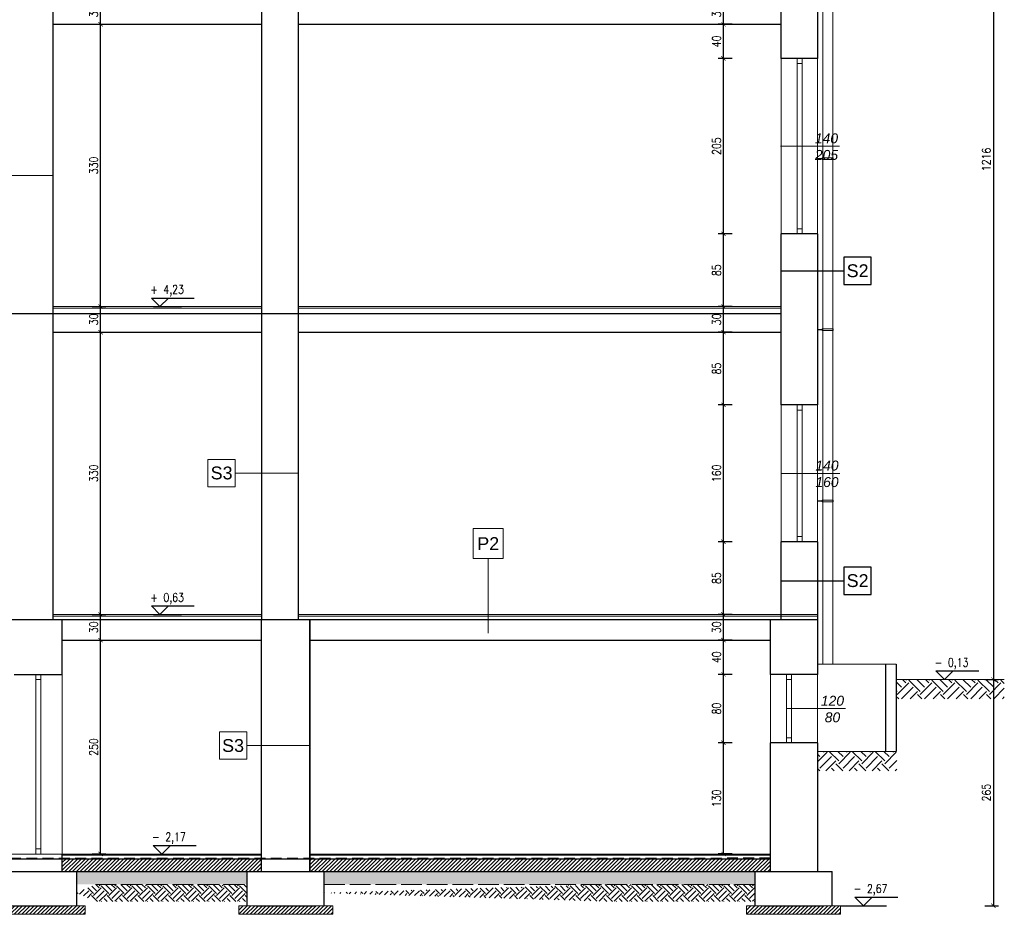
# Model space of a CAD drawing. Header units: millimetres. Extents: x 0 to 111311, y -48878 to -25280.
# Tile 4 of 161: x 66750 to 67901, y -44047 to -43001. Entities that reach past the tile are written whole.
import ezdxf
from ezdxf.enums import TextEntityAlignment as Align

# ---------------------------------------------------------------- set-up
doc = ezdxf.new("R2010")
doc.units = ezdxf.units.MM
for name, pattern in [('ACAD_ISO02W100', [15, 12, -3]), ('DASHED', [19.05, 12.7, -6.35]), ('DASHED2', [9.525, 6.35, -3.175])]:
    doc.linetypes.add(name, pattern=pattern)
doc.layers.get('Defpoints').update_dxf_attribs({"color": 30})
for name, color, linetype, lineweight in [('0.05', 74, 'Continuous', 5), ('J wymiary', 1, 'Continuous', 9), ('kreskowanie', 250, 'Continuous', 9), ('OPIS', 7, 'Continuous', 5), ('sciany', 252, 'Continuous', 30), ('stolarka_okna', 144, 'Continuous', 0)]:
    doc.layers.add(name, color=color, linetype=linetype, lineweight=lineweight)
doc.layers.add('e-cad_cienkie', color=1, linetype='Continuous')
doc.layers.add('e-cad_opisy', color=7, linetype='Continuous')
doc.layers.add('HATCH', color=7, linetype='Continuous', lineweight=5, true_color=0x6e6e6e)
doc.styles.add('e-cad_1', font='simplex.shx', dxfattribs={"width": 0.8})
doc.styles.get("Standard").update_dxf_attribs({"font": 'arial.ttf'})
doc.dimstyles.new('e-cad_1_50_[cm]', dxfattribs={"dimscale": 5, "dimtxt": 2, "dimasz": 1, "dimexe": 1.25, "dimexo": 0.625, "dimtad": 1, "dimdec": 0, "dimrnd": 0.1, "dimzin": 1, "dimtxsty": 'e-cad_1', "dimblk": 'ARCHTICK', "dimcen": 2.5, "dimclrd": 7, "dimclre": 7, "dimclrt": 7, "dimadec": 0, "dimazin": 0, "dimtfac": 1, "dimtmove": 1, "dimatfit": 3, "dimldrblk": 'OBLIQUE', "dimfxl": 2, "dimfxlon": 1, "dimarcsym": 0})

# ---------------------------------------------------------------- blocks, each defined once
blk = doc.blocks.new('e-cad_kota_3')
blk.add_line((-2, 2), (8, 2))
blk.add_lwpolyline([(-2, 2), (0, 0), (2, 2)])
at = {"style": 'e-cad_1', "width": 0.8}
blk.add_attdef('ZNAK', text='', height=2, dxfattribs=at).set_placement((-0.5, 3), align=Align.RIGHT)
blk.add_attdef('RZEDNA', (0.8, 3), '', height=2, dxfattribs=at)
blk = doc.blocks.new('_ArchTick')
at = {"color": 0, "linetype": 'ByBlock', "const_width": 0.15}
blk.add_lwpolyline([(-0.5, -0.5), (0.5, 0.5)], dxfattribs=at)
blk = doc.blocks.new('*D2037')
at = {"layer": 'Defpoints', "color": 0, "ltscale": 2}
for p in [(67572.9, -43846.6), (67617.9, -43846.6), (67617.9, -43976.6)]:
    blk.add_point(p, dxfattribs=at)
at = {"layer": 'e-cad_cienkie', "color": 7, "lineweight": -2, "ltscale": 2}
for p, q in [((67582.9, -43846.6), (67566.7, -43846.6)), ((67572.9, -43976.6), (67572.9, -43846.6)), ((67582.9, -43976.6), (67566.7, -43976.6))]:
    blk.add_line(p, q, dxfattribs=at)
at = {"layer": 'e-cad_cienkie', "color": 7, "lineweight": -2, "ltscale": 2, "xscale": 5, "yscale": 5, "zscale": 5}
for p, rotation in [((67572.9, -43846.6), 90), ((67572.9, -43976.6), 270)]:
    blk.add_blockref('_ArchTick', p, dxfattribs=dict(at, rotation=rotation))
at = {"layer": 'e-cad_cienkie', "color": 7, "ltscale": 2, "insert": (67564.8, -43911.6), "char_height": 10, "attachment_point": 5, "rotation": 90, "style": 'e-cad_1'}
blk.add_mtext('130', dxfattribs=at)
blk = doc.blocks.new('_Oblique')
at = {"layer": 'kreskowanie', "color": 0, "lineweight": -2}
blk.add_line((-0.5, -0.5), (0.5, 0.5), dxfattribs=at)
blk = doc.blocks.new('*D2038')
at = {"layer": 'Defpoints', "color": 0, "ltscale": 2}
for p in [(67572.9, -43766.6), (67624.2, -43766.6), (67617.9, -43846.6)]:
    blk.add_point(p, dxfattribs=at)
at = {"layer": 'e-cad_cienkie', "color": 7, "lineweight": -2, "ltscale": 2}
for p, q in [((67582.9, -43766.6), (67566.7, -43766.6)), ((67572.9, -43846.6), (67572.9, -43766.6)), ((67582.9, -43846.6), (67566.7, -43846.6))]:
    blk.add_line(p, q, dxfattribs=at)
at = {"layer": 'e-cad_cienkie', "color": 7, "lineweight": -2, "ltscale": 2, "xscale": 5, "yscale": 5, "zscale": 5}
for p, rotation in [((67572.9, -43766.6), 90), ((67572.9, -43846.6), 270)]:
    blk.add_blockref('_ArchTick', p, dxfattribs=dict(at, rotation=rotation))
at = {"layer": 'e-cad_cienkie', "color": 7, "ltscale": 2, "insert": (67564.8, -43806.6), "char_height": 10, "attachment_point": 5, "rotation": 90, "style": 'e-cad_1'}
blk.add_mtext('80', dxfattribs=at)
blk = doc.blocks.new('*D2039')
at = {"layer": 'Defpoints', "color": 0, "ltscale": 2}
for p in [(67572.9, -43726.6), (67603.6, -43726.6), (67624.2, -43766.6)]:
    blk.add_point(p, dxfattribs=at)
at = {"layer": 'e-cad_cienkie', "color": 7, "lineweight": -2, "ltscale": 2}
for p, q in [((67582.9, -43726.6), (67566.7, -43726.6)), ((67572.9, -43766.6), (67572.9, -43726.6)), ((67582.9, -43766.6), (67566.7, -43766.6))]:
    blk.add_line(p, q, dxfattribs=at)
at = {"layer": 'e-cad_cienkie', "color": 7, "lineweight": -2, "ltscale": 2, "xscale": 5, "yscale": 5, "zscale": 5}
for p, rotation in [((67572.9, -43726.6), 90), ((67572.9, -43766.6), 270)]:
    blk.add_blockref('_ArchTick', p, dxfattribs=dict(at, rotation=rotation))
at = {"layer": 'e-cad_cienkie', "color": 7, "ltscale": 2, "insert": (67564.8, -43746.6), "char_height": 10, "attachment_point": 5, "rotation": 90, "style": 'e-cad_1'}
blk.add_mtext('40', dxfattribs=at)
blk = doc.blocks.new('*D2040')
at = {"layer": 'Defpoints', "color": 0, "ltscale": 2}
for p in [(67572.9, -43696.6), (67601.1, -43696.6), (67603.6, -43726.6)]:
    blk.add_point(p, dxfattribs=at)
at = {"layer": 'e-cad_cienkie', "color": 7, "lineweight": -2, "ltscale": 2}
for p, q in [((67582.9, -43696.6), (67566.7, -43696.6)), ((67572.9, -43726.6), (67572.9, -43696.6)), ((67582.9, -43726.6), (67566.7, -43726.6))]:
    blk.add_line(p, q, dxfattribs=at)
at = {"layer": 'e-cad_cienkie', "color": 7, "lineweight": -2, "ltscale": 2, "xscale": 5, "yscale": 5, "zscale": 5}
for p, rotation in [((67572.9, -43696.6), 90), ((67572.9, -43726.6), 270)]:
    blk.add_blockref('_ArchTick', p, dxfattribs=dict(at, rotation=rotation))
at = {"layer": 'e-cad_cienkie', "color": 7, "ltscale": 2, "insert": (67564.8, -43711.6), "char_height": 10, "attachment_point": 5, "rotation": 90, "style": 'e-cad_1'}
blk.add_mtext('30', dxfattribs=at)
blk = doc.blocks.new('*D2041')
at = {"layer": 'Defpoints', "color": 0, "ltscale": 2}
for p in [(67572.9, -43611.6), (67658.9, -43611.6), (67601.1, -43696.6)]:
    blk.add_point(p, dxfattribs=at)
at = {"layer": 'e-cad_cienkie', "color": 7, "lineweight": -2, "ltscale": 2}
for p, q in [((67582.9, -43611.6), (67566.7, -43611.6)), ((67572.9, -43696.6), (67572.9, -43611.6)), ((67582.9, -43696.6), (67566.7, -43696.6))]:
    blk.add_line(p, q, dxfattribs=at)
at = {"layer": 'e-cad_cienkie', "color": 7, "lineweight": -2, "ltscale": 2, "xscale": 5, "yscale": 5, "zscale": 5}
for p, rotation in [((67572.9, -43611.6), 90), ((67572.9, -43696.6), 270)]:
    blk.add_blockref('_ArchTick', p, dxfattribs=dict(at, rotation=rotation))
at = {"layer": 'e-cad_cienkie', "color": 7, "ltscale": 2, "insert": (67564.8, -43654.1), "char_height": 10, "attachment_point": 5, "rotation": 90, "style": 'e-cad_1'}
blk.add_mtext('85', dxfattribs=at)
blk = doc.blocks.new('*D2042')
at = {"layer": 'Defpoints', "color": 0, "ltscale": 2}
for p in [(67572.9, -43451.6), (67639.9, -43451.6), (67658.9, -43611.6)]:
    blk.add_point(p, dxfattribs=at)
at = {"layer": 'e-cad_cienkie', "color": 7, "lineweight": -2, "ltscale": 2}
for p, q in [((67582.9, -43451.6), (67566.7, -43451.6)), ((67572.9, -43611.6), (67572.9, -43451.6)), ((67582.9, -43611.6), (67566.7, -43611.6))]:
    blk.add_line(p, q, dxfattribs=at)
at = {"layer": 'e-cad_cienkie', "color": 7, "lineweight": -2, "ltscale": 2, "xscale": 5, "yscale": 5, "zscale": 5}
for p, rotation in [((67572.9, -43451.6), 90), ((67572.9, -43611.6), 270)]:
    blk.add_blockref('_ArchTick', p, dxfattribs=dict(at, rotation=rotation))
at = {"layer": 'e-cad_cienkie', "color": 7, "ltscale": 2, "insert": (67564.8, -43531.6), "char_height": 10, "attachment_point": 5, "rotation": 90, "style": 'e-cad_1'}
blk.add_mtext('160', dxfattribs=at)
blk = doc.blocks.new('*D2043')
at = {"layer": 'Defpoints', "color": 0, "ltscale": 2}
for p in [(67572.9, -43366.6), (67610.3, -43366.6), (67639.9, -43451.6)]:
    blk.add_point(p, dxfattribs=at)
at = {"layer": 'e-cad_cienkie', "color": 7, "lineweight": -2, "ltscale": 2}
for p, q in [((67582.9, -43366.6), (67566.7, -43366.6)), ((67572.9, -43451.6), (67572.9, -43366.6)), ((67582.9, -43451.6), (67566.7, -43451.6))]:
    blk.add_line(p, q, dxfattribs=at)
at = {"layer": 'e-cad_cienkie', "color": 7, "lineweight": -2, "ltscale": 2, "xscale": 5, "yscale": 5, "zscale": 5}
for p, rotation in [((67572.9, -43366.6), 90), ((67572.9, -43451.6), 270)]:
    blk.add_blockref('_ArchTick', p, dxfattribs=dict(at, rotation=rotation))
at = {"layer": 'e-cad_cienkie', "color": 7, "ltscale": 2, "insert": (67564.8, -43409.1), "char_height": 10, "attachment_point": 5, "rotation": 90, "style": 'e-cad_1'}
blk.add_mtext('85', dxfattribs=at)
blk = doc.blocks.new('*D2044')
at = {"layer": 'Defpoints', "color": 0, "ltscale": 2}
for p in [(67572.9, -43336.6), (67609.8, -43336.6), (67610.3, -43366.6)]:
    blk.add_point(p, dxfattribs=at)
at = {"layer": 'e-cad_cienkie', "color": 7, "lineweight": -2, "ltscale": 2}
for p, q in [((67582.9, -43336.6), (67566.7, -43336.6)), ((67572.9, -43366.6), (67572.9, -43336.6)), ((67582.9, -43366.6), (67566.7, -43366.6))]:
    blk.add_line(p, q, dxfattribs=at)
at = {"layer": 'e-cad_cienkie', "color": 7, "lineweight": -2, "ltscale": 2, "xscale": 5, "yscale": 5, "zscale": 5}
for p, rotation in [((67572.9, -43336.6), 90), ((67572.9, -43366.6), 270)]:
    blk.add_blockref('_ArchTick', p, dxfattribs=dict(at, rotation=rotation))
at = {"layer": 'e-cad_cienkie', "color": 7, "ltscale": 2, "insert": (67564.8, -43351.6), "char_height": 10, "attachment_point": 5, "rotation": 90, "style": 'e-cad_1'}
blk.add_mtext('30', dxfattribs=at)
blk = doc.blocks.new('*D2045')
at = {"layer": 'Defpoints', "color": 0, "ltscale": 2}
for p in [(67572.9, -43251.6), (67647.3, -43251.6), (67609.8, -43336.6)]:
    blk.add_point(p, dxfattribs=at)
at = {"layer": 'e-cad_cienkie', "color": 7, "lineweight": -2, "ltscale": 2}
for p, q in [((67582.9, -43251.6), (67566.7, -43251.6)), ((67572.9, -43336.6), (67572.9, -43251.6)), ((67582.9, -43336.6), (67566.7, -43336.6))]:
    blk.add_line(p, q, dxfattribs=at)
at = {"layer": 'e-cad_cienkie', "color": 7, "lineweight": -2, "ltscale": 2, "xscale": 5, "yscale": 5, "zscale": 5}
for p, rotation in [((67572.9, -43251.6), 90), ((67572.9, -43336.6), 270)]:
    blk.add_blockref('_ArchTick', p, dxfattribs=dict(at, rotation=rotation))
at = {"layer": 'e-cad_cienkie', "color": 7, "ltscale": 2, "insert": (67564.8, -43294.1), "char_height": 10, "attachment_point": 5, "rotation": 90, "style": 'e-cad_1'}
blk.add_mtext('85', dxfattribs=at)
blk = doc.blocks.new('*D2046')
at = {"layer": 'Defpoints', "color": 0, "ltscale": 2}
for p in [(67572.9, -43046.6), (67649.2, -43046.6), (67647.3, -43251.6)]:
    blk.add_point(p, dxfattribs=at)
at = {"layer": 'e-cad_cienkie', "color": 7, "lineweight": -2, "ltscale": 2}
for p, q in [((67582.9, -43046.6), (67566.7, -43046.6)), ((67572.9, -43251.6), (67572.9, -43046.6)), ((67582.9, -43251.6), (67566.7, -43251.6))]:
    blk.add_line(p, q, dxfattribs=at)
at = {"layer": 'e-cad_cienkie', "color": 7, "lineweight": -2, "ltscale": 2, "xscale": 5, "yscale": 5, "zscale": 5}
for p, rotation in [((67572.9, -43046.6), 90), ((67572.9, -43251.6), 270)]:
    blk.add_blockref('_ArchTick', p, dxfattribs=dict(at, rotation=rotation))
at = {"layer": 'e-cad_cienkie', "color": 7, "ltscale": 2, "insert": (67564.8, -43149.1), "char_height": 10, "attachment_point": 5, "rotation": 90, "style": 'e-cad_1'}
blk.add_mtext('205', dxfattribs=at)
blk = doc.blocks.new('*D2047')
at = {"layer": 'Defpoints', "color": 0, "ltscale": 2}
for p in [(67572.9, -43006.6), (67625.4, -43006.6), (67649.2, -43046.6)]:
    blk.add_point(p, dxfattribs=at)
at = {"layer": 'e-cad_cienkie', "color": 7, "lineweight": -2, "ltscale": 2}
for p, q in [((67582.9, -43006.6), (67566.7, -43006.6)), ((67572.9, -43046.6), (67572.9, -43006.6)), ((67582.9, -43046.6), (67566.7, -43046.6))]:
    blk.add_line(p, q, dxfattribs=at)
at = {"layer": 'e-cad_cienkie', "color": 7, "lineweight": -2, "ltscale": 2, "xscale": 5, "yscale": 5, "zscale": 5}
for p, rotation in [((67572.9, -43006.6), 90), ((67572.9, -43046.6), 270)]:
    blk.add_blockref('_ArchTick', p, dxfattribs=dict(at, rotation=rotation))
at = {"layer": 'e-cad_cienkie', "color": 7, "ltscale": 2, "insert": (67564.8, -43026.6), "char_height": 10, "attachment_point": 5, "rotation": 90, "style": 'e-cad_1'}
blk.add_mtext('40', dxfattribs=at)
blk = doc.blocks.new('*D2048')
at = {"layer": 'Defpoints', "color": 0, "ltscale": 2}
for p in [(67572.9, -42976.6), (67625.1, -42976.6), (67625.4, -43006.6)]:
    blk.add_point(p, dxfattribs=at)
at = {"layer": 'e-cad_cienkie', "color": 7, "lineweight": -2, "ltscale": 2}
for p, q in [((67582.9, -42976.6), (67566.7, -42976.6)), ((67572.9, -43006.6), (67572.9, -42976.6)), ((67582.9, -43006.6), (67566.7, -43006.6))]:
    blk.add_line(p, q, dxfattribs=at)
at = {"layer": 'e-cad_cienkie', "color": 7, "lineweight": -2, "ltscale": 2, "xscale": 5, "yscale": 5, "zscale": 5}
for p, rotation in [((67572.9, -42976.6), 90), ((67572.9, -43006.6), 270)]:
    blk.add_blockref('_ArchTick', p, dxfattribs=dict(at, rotation=rotation))
at = {"layer": 'e-cad_cienkie', "color": 7, "ltscale": 2, "insert": (67564.8, -42991.6), "char_height": 10, "attachment_point": 5, "rotation": 90, "style": 'e-cad_1'}
blk.add_mtext('30', dxfattribs=at)
blk = doc.blocks.new('*D2054')
at = {"layer": 'Defpoints', "color": 0, "ltscale": 4}
for p in [(67711.2, -42556.6), (67864.1, -43772.6), (67888.4, -43772.6)]:
    blk.add_point(p, dxfattribs=at)
at = {"layer": 'J wymiary', "color": 7, "lineweight": -2, "ltscale": 2}
for p, q in [((67878.4, -42556.6), (67894.6, -42556.6)), ((67888.4, -42556.6), (67888.4, -43772.6)), ((67878.4, -43772.6), (67894.6, -43772.6))]:
    blk.add_line(p, q, dxfattribs=at)
at = {"layer": 'J wymiary', "color": 7, "lineweight": -2, "ltscale": 4, "xscale": 5, "yscale": 5, "zscale": 5}
for p, rotation in [((67888.4, -42556.6), 90), ((67888.4, -43772.6), 270)]:
    blk.add_blockref('_ArchTick', p, dxfattribs=dict(at, rotation=rotation))
at = {"layer": 'J wymiary', "color": 7, "ltscale": 4, "insert": (67880.2, -43164.6), "char_height": 10, "attachment_point": 5, "rotation": 90, "style": 'e-cad_1'}
blk.add_mtext('1216', dxfattribs=at)
blk = doc.blocks.new('*D2058')
at = {"layer": 'Defpoints', "color": 0, "ltscale": 4}
for p in [(67774.9, -43772.6), (67680.1, -44037.1), (67888.4, -44037.1)]:
    blk.add_point(p, dxfattribs=at)
at = {"layer": 'e-cad_cienkie', "color": 7, "lineweight": -2, "ltscale": 2}
for p, q in [((67878.4, -43772.6), (67894.6, -43772.6)), ((67888.4, -43772.6), (67888.4, -44037.1)), ((67878.4, -44037.1), (67894.6, -44037.1))]:
    blk.add_line(p, q, dxfattribs=at)
at = {"layer": 'e-cad_cienkie', "color": 7, "lineweight": -2, "ltscale": 4, "xscale": 5, "yscale": 5, "zscale": 5}
for p, rotation in [((67888.4, -43772.6), 90), ((67888.4, -44037.1), 270)]:
    blk.add_blockref('_ArchTick', p, dxfattribs=dict(at, rotation=rotation))
at = {"layer": 'e-cad_cienkie', "color": 7, "ltscale": 4, "insert": (67880.2, -43904.9), "char_height": 10, "attachment_point": 5, "rotation": 90, "style": 'e-cad_1'}
blk.add_mtext('265', dxfattribs=at)
blk = doc.blocks.new('*D2059')
at = {"layer": 'Defpoints', "color": 0, "ltscale": 2}
for p in [(66799.9, -43726.6), (66844.7, -43726.6), (66799.9, -43976.6)]:
    blk.add_point(p, dxfattribs=at)
at = {"layer": 'e-cad_cienkie', "color": 7, "lineweight": -2, "ltscale": 2}
for p, q in [((66834.7, -43726.6), (66850.9, -43726.6)), ((66844.7, -43976.6), (66844.7, -43726.6)), ((66834.7, -43976.6), (66850.9, -43976.6))]:
    blk.add_line(p, q, dxfattribs=at)
at = {"layer": 'e-cad_cienkie', "color": 7, "lineweight": -2, "ltscale": 2, "xscale": 5, "yscale": 5, "zscale": 5}
for p, rotation in [((66844.7, -43726.6), 90), ((66844.7, -43976.6), 270)]:
    blk.add_blockref('_ArchTick', p, dxfattribs=dict(at, rotation=rotation))
at = {"layer": 'e-cad_cienkie', "color": 7, "ltscale": 2, "insert": (66836.6, -43851.6), "char_height": 10, "attachment_point": 5, "rotation": 90, "style": 'e-cad_1'}
blk.add_mtext('250', dxfattribs=at)
blk = doc.blocks.new('*D2060')
at = {"layer": 'Defpoints', "color": 0, "ltscale": 2}
for p in [(66808.1, -43696.6), (66844.7, -43696.6), (66799.9, -43726.6)]:
    blk.add_point(p, dxfattribs=at)
at = {"layer": 'e-cad_cienkie', "color": 7, "lineweight": -2, "ltscale": 2}
for p, q in [((66834.7, -43696.6), (66850.9, -43696.6)), ((66844.7, -43726.6), (66844.7, -43696.6)), ((66834.7, -43726.6), (66850.9, -43726.6))]:
    blk.add_line(p, q, dxfattribs=at)
at = {"layer": 'e-cad_cienkie', "color": 7, "lineweight": -2, "ltscale": 2, "xscale": 5, "yscale": 5, "zscale": 5}
for p, rotation in [((66844.7, -43696.6), 90), ((66844.7, -43726.6), 270)]:
    blk.add_blockref('_ArchTick', p, dxfattribs=dict(at, rotation=rotation))
at = {"layer": 'e-cad_cienkie', "color": 7, "ltscale": 2, "insert": (66836.6, -43711.6), "char_height": 10, "attachment_point": 5, "rotation": 90, "style": 'e-cad_1'}
blk.add_mtext('30', dxfattribs=at)
blk = doc.blocks.new('*D2061')
at = {"layer": 'Defpoints', "color": 0, "ltscale": 2}
for p in [(66808.2, -43366.6), (66844.7, -43366.6), (66808.1, -43696.6)]:
    blk.add_point(p, dxfattribs=at)
at = {"layer": 'e-cad_cienkie', "color": 7, "lineweight": -2, "ltscale": 2}
for p, q in [((66834.7, -43366.6), (66850.9, -43366.6)), ((66844.7, -43696.6), (66844.7, -43366.6)), ((66834.7, -43696.6), (66850.9, -43696.6))]:
    blk.add_line(p, q, dxfattribs=at)
at = {"layer": 'e-cad_cienkie', "color": 7, "lineweight": -2, "ltscale": 2, "xscale": 5, "yscale": 5, "zscale": 5}
for p, rotation in [((66844.7, -43366.6), 90), ((66844.7, -43696.6), 270)]:
    blk.add_blockref('_ArchTick', p, dxfattribs=dict(at, rotation=rotation))
at = {"layer": 'e-cad_cienkie', "color": 7, "ltscale": 2, "insert": (66836.6, -43531.6), "char_height": 10, "attachment_point": 5, "rotation": 90, "style": 'e-cad_1'}
blk.add_mtext('330', dxfattribs=at)
blk = doc.blocks.new('*D2062')
at = {"layer": 'Defpoints', "color": 0, "ltscale": 2}
for p in [(66807.1, -43336.6), (66844.7, -43336.6), (66808.2, -43366.6)]:
    blk.add_point(p, dxfattribs=at)
at = {"layer": 'e-cad_cienkie', "color": 7, "lineweight": -2, "ltscale": 2}
for p, q in [((66834.7, -43336.6), (66850.9, -43336.6)), ((66844.7, -43366.6), (66844.7, -43336.6)), ((66834.7, -43366.6), (66850.9, -43366.6))]:
    blk.add_line(p, q, dxfattribs=at)
at = {"layer": 'e-cad_cienkie', "color": 7, "lineweight": -2, "ltscale": 2, "xscale": 5, "yscale": 5, "zscale": 5}
for p, rotation in [((66844.7, -43336.6), 90), ((66844.7, -43366.6), 270)]:
    blk.add_blockref('_ArchTick', p, dxfattribs=dict(at, rotation=rotation))
at = {"layer": 'e-cad_cienkie', "color": 7, "ltscale": 2, "insert": (66836.6, -43351.6), "char_height": 10, "attachment_point": 5, "rotation": 90, "style": 'e-cad_1'}
blk.add_mtext('30', dxfattribs=at)
blk = doc.blocks.new('*D2063')
at = {"layer": 'Defpoints', "color": 0, "ltscale": 2}
for p in [(66812.9, -43006.6), (66844.7, -43006.6), (66807.1, -43336.6)]:
    blk.add_point(p, dxfattribs=at)
at = {"layer": 'e-cad_cienkie', "color": 7, "lineweight": -2, "ltscale": 2}
for p, q in [((66834.7, -43006.6), (66850.9, -43006.6)), ((66844.7, -43336.6), (66844.7, -43006.6)), ((66834.7, -43336.6), (66850.9, -43336.6))]:
    blk.add_line(p, q, dxfattribs=at)
at = {"layer": 'e-cad_cienkie', "color": 7, "lineweight": -2, "ltscale": 2, "xscale": 5, "yscale": 5, "zscale": 5}
for p, rotation in [((66844.7, -43006.6), 90), ((66844.7, -43336.6), 270)]:
    blk.add_blockref('_ArchTick', p, dxfattribs=dict(at, rotation=rotation))
at = {"layer": 'e-cad_cienkie', "color": 7, "ltscale": 2, "insert": (66836.6, -43171.6), "char_height": 10, "attachment_point": 5, "rotation": 90, "style": 'e-cad_1'}
blk.add_mtext('330', dxfattribs=at)
blk = doc.blocks.new('*D2064')
at = {"layer": 'Defpoints', "color": 0, "ltscale": 2}
for p in [(66812.9, -42976.6), (66844.7, -42976.6), (66812.9, -43006.6)]:
    blk.add_point(p, dxfattribs=at)
at = {"layer": 'e-cad_cienkie', "color": 7, "lineweight": -2, "ltscale": 2}
for p, q in [((66834.7, -42976.6), (66850.9, -42976.6)), ((66844.7, -43006.6), (66844.7, -42976.6)), ((66834.7, -43006.6), (66850.9, -43006.6))]:
    blk.add_line(p, q, dxfattribs=at)
at = {"layer": 'e-cad_cienkie', "color": 7, "lineweight": -2, "ltscale": 2, "xscale": 5, "yscale": 5, "zscale": 5}
for p, rotation in [((66844.7, -42976.6), 90), ((66844.7, -43006.6), 270)]:
    blk.add_blockref('_ArchTick', p, dxfattribs=dict(at, rotation=rotation))
at = {"layer": 'e-cad_cienkie', "color": 7, "ltscale": 2, "insert": (66836.6, -42991.6), "char_height": 10, "attachment_point": 5, "rotation": 90, "style": 'e-cad_1'}
blk.add_mtext('30', dxfattribs=at)

msp = doc.modelspace()

# ---------------------------------------------------------------- hatches: boundary and pattern name
at = {"layer": 'HATCH'}
h = msp.add_hatch(dxfattribs=at)
h.set_pattern_fill('ANSI31', color=256, style=0)
h.set_pattern_definition([(45, (-7931.841, -8723.7966), (-2.24506403, 2.24506403), [])])
h.paths.add_polyline_path([(66799.873, -43997.141), (67032.873, -43997.141), (67032.873, -43982.141), (66799.873, -43982.141)])
h.paths.add_polyline_path([(67627.873, -43982.141), (67089.264, -43982.141), (67089.264, -43997.141), (67627.873, -43997.141)])
h = msp.add_hatch(dxfattribs=at)
h.set_pattern_fill('AR-SAND', color=256, scale=0.15, angle=180)
h.set_pattern_definition([(217.5, (-7931.841, -8723.7966), (0.2400047, -7.34119856), [0, -5.7912, 0, -6.477, 0, -6.19125]), (187.5, (-7931.841, -8723.797), (-6.7428492, -10.7523765), [0, -3.1242, 0, -5.2197, 0, -2.00025]), (147.5, (-7927.155, -8723.7966), (-11.86488555, -0.02155777), [0, -1.905, 0, -6.858, 0, -8.9535]), (137.5, (-7927.155, -8723.797), (-11.4533468, -3.3439398), [0, -0.9525, 0, -4.4958, 0, -5.1435])])
h.paths.add_polyline_path([(66816.873, -44012.141), (67016.264, -44012.141), (67016.264, -43997.141), (66816.873, -43997.141)])
h.paths.add_polyline_path([(67609.873, -43997.141), (67106.264, -43997.141), (67106.264, -44012.141), (67609.873, -44012.141)])
at = {"layer": 'HATCH', "linetype": 'DASHED2'}
h = msp.add_hatch(dxfattribs=at)
h.set_pattern_fill('ANSI31', color=256)
h.set_pattern_definition([(45, (-2525.0566, -8664.2966), (-2.24506403, 2.24506403), [])])
h.paths.add_polyline_path([(66716.873, -44037.141), (66716.873, -44047.141), (66826.873, -44047.141), (66826.873, -44037.141), (66796.873, -44037.141), (66726.873, -44037.141)])
h = msp.add_hatch(dxfattribs=at)
h.set_pattern_fill('ANSI31', color=256)
h.set_pattern_definition([(45, (-2235.6658, -8664.2966), (-2.24506403, 2.24506403), [])])
h.paths.add_polyline_path([(67006.264, -44037.141), (67006.264, -44047.141), (67116.264, -44047.141), (67116.264, -44037.141), (67086.264, -44037.141), (67016.264, -44037.141)])
h = msp.add_hatch(dxfattribs=at)
h.set_pattern_fill('ANSI31', color=256)
h.set_pattern_definition([(45, (-1642.0566, -8664.2966), (-2.24506403, 2.24506403), [])])
h.paths.add_polyline_path([(67599.873, -44037.141), (67599.873, -44047.141), (67709.873, -44047.141), (67709.873, -44037.141), (67679.873, -44037.141), (67609.873, -44037.141)])
at = {"layer": 'kreskowanie'}
h = msp.add_hatch(dxfattribs=at)
h.set_pattern_fill('EARTH', color=256, scale=2, angle=135, style=0)
h.set_pattern_definition([(135, (-7261.841, -8723.797), (-17.9605122, 2e-15), [12.7, -12.7]), (135, (-7265.209, -8727.164), (-17.9605122, 2e-15), [12.7, -12.7]), (135, (-7268.576, -8730.532), (-17.9605122, 2e-15), [12.7, -12.7]), (225, (-7270.821, -8730.532), (-4e-15, -17.9605122), [12.7, -12.7]), (225, (-7274.189, -8727.164), (-4e-15, -17.9605122), [12.7, -12.7]), (225, (-7277.556, -8723.797), (-4e-15, -17.9605122), [12.7, -12.7])])
h.paths.add_polyline_path([(67016.264, -44012.141), (66838.873, -44012.141), (66816.873, -44022.141), (66816.873, -44022.141), (66838.873, -44032.141), (67016.264, -44032.141)])
h = msp.add_hatch(dxfattribs=at)
h.set_pattern_fill('EARTH', color=256, scale=2, angle=135, style=0)
h.set_pattern_definition([(135, (-6659.841, -8723.797), (-17.9605122, 2e-15), [12.7, -12.7]), (135, (-6663.209, -8727.164), (-17.9605122, 2e-15), [12.7, -12.7]), (135, (-6666.576, -8730.532), (-17.9605122, 2e-15), [12.7, -12.7]), (225, (-6668.821, -8730.532), (-4e-15, -17.9605122), [12.7, -12.7]), (225, (-6672.189, -8727.164), (-4e-15, -17.9605122), [12.7, -12.7]), (225, (-6675.556, -8723.797), (-4e-15, -17.9605122), [12.7, -12.7])])
h.paths.add_polyline_path([(67609.873, -44012.141), (67440.873, -44012.141), (67106.264, -44022.141), (67440.873, -44032.141), (67609.873, -44032.141)])
at = {"layer": 'OPIS'}
h = msp.add_hatch(dxfattribs=at)
h.set_pattern_fill('EARTH', color=256, scale=3, angle=135, style=0)
h.set_pattern_definition([(135, (128204.182, 2335.804), (0, 26.9407684), [19.05, -19.05]), (135, (128209.233, 2340.855), (0, 26.9407684), [19.05, -19.05]), (135, (128214.285, 2345.907), (0, 26.9407684), [19.05, -19.05]), (45, (128214.285, 2349.274), (26.9407684, 3e-15), [19.05, -19.05]), (45, (128209.233, 2354.326), (26.9407684, 3e-15), [19.05, -19.05]), (45, (128204.182, 2359.377), (26.9407684, 3e-15), [19.05, -19.05])])
h.paths.add_polyline_path([(67774.873, -43772.641), (67901.222, -43772.641), (67901.222, -43795.252), (67774.873, -43795.252)])
h = msp.add_hatch(dxfattribs=at)
h.set_pattern_fill('EARTH', color=256, scale=3, angle=135, style=0)
h.set_pattern_definition([(135, (131772.723, 2254.804), (0, 26.9407684), [19.05, -19.05]), (135, (131777.774, 2259.855), (0, 26.9407684), [19.05, -19.05]), (135, (131782.826, 2264.907), (0, 26.9407684), [19.05, -19.05]), (45, (131782.826, 2268.274), (26.9407684, 3e-15), [19.05, -19.05]), (45, (131777.774, 2273.326), (26.9407684, 3e-15), [19.05, -19.05]), (45, (131772.723, 2278.377), (26.9407684, 3e-15), [19.05, -19.05])])
h.paths.add_polyline_path([(67683.281, -43879.252), (67775.427, -43879.252), (67775.427, -43866.641), (67774.873, -43866.641), (67774.873, -43856.641), (67683.281, -43856.641)])

# ---------------------------------------------------------------- linework, layer by layer
at = {"ltscale": 12}
for p, q in [((67639.873, -43294.849), (67713.754, -43294.849)), ((67639.873, -43657.141), (67713.754, -43657.141))]:
    msp.add_line(p, q, dxfattribs=at)
for p, q in [((67762.873, -43856.641), (67762.873, -43754.641)), ((67774.873, -43754.641), (67774.873, -43856.641))]:
    msp.add_line(p, q)
for points in [[(67745.754, -43278.849), (67713.754, -43278.849), (67713.754, -43310.849), (67745.754, -43310.849)], [(67745.754, -43641.141), (67713.754, -43641.141), (67713.754, -43673.141), (67745.754, -43673.141)]]:
    msp.add_lwpolyline(points, close=True)
at = {"layer": '0.05', "linetype": 'ACAD_ISO02W100', "ltscale": 2}
for p, q in [((66838.873, -44012.141), (67016.264, -44012.141)), ((67106.264, -44012.141), (67609.873, -44012.141))]:
    msp.add_line(p, q, dxfattribs=at)
at = {"layer": 'e-cad_cienkie', "ltscale": 2}
for p, q in [((66906.625, -43336.641), (66939.125, -43336.641)), ((66906.625, -43696.641), (66939.125, -43696.641)), ((66799.873, -43976.641), (67032.873, -43976.641)), ((66908.873, -43976.641), (66941.373, -43976.641)), ((67089.264, -43976.641), (67627.873, -43976.641)), ((67709.873, -44037.141), (67763.406, -44037.141))]:
    msp.add_line(p, q, dxfattribs=at)
at = {"layer": 'J wymiary', "ltscale": 2}
for p, q in [((66799.873, -43976.641), (67032.873, -43976.641)), ((67089.264, -43976.641), (67627.873, -43976.641))]:
    msp.add_line(p, q, dxfattribs=at)
at = {"layer": 'OPIS'}
for p, q in [((67688.775, -42522.724), (67689.112, -43754.641)), ((67700.781, -42522.905), (67700.781, -43754.641)), ((67708.486, -43149.141), (67639.58, -43149.141)), ((67688.281, -43163.591), (67682.873, -43163.591)), ((67688.281, -43163.991), (67682.873, -43163.991)), ((67688.281, -43164.791), (67688.281, -43162.791)), ((67688.281, -43162.791), (67701.281, -43162.791)), ((67688.281, -43164.791), (67701.281, -43164.791)), ((67701.281, -43164.791), (67701.281, -43162.791)), ((66788.873, -43336.641), (67032.873, -43336.641)), ((67075.873, -43336.641), (67639.873, -43336.641)), ((66788.873, -43338.641), (67032.873, -43338.641)), ((67075.873, -43338.641), (67639.873, -43338.641)), ((67688.281, -43363.591), (67682.873, -43363.591)), ((67688.281, -43363.991), (67682.873, -43363.991)), ((67688.281, -43364.791), (67688.281, -43362.791)), ((67688.281, -43362.791), (67701.281, -43362.791)), ((67688.281, -43364.791), (67701.281, -43364.791)), ((67701.281, -43364.791), (67701.281, -43362.791)), ((67709.073, -43531.641), (67640.166, -43531.641)), ((67688.281, -43563.591), (67682.873, -43563.591)), ((67688.281, -43563.991), (67682.873, -43563.991)), ((67688.281, -43564.791), (67688.281, -43562.791)), ((67688.281, -43562.791), (67701.281, -43562.791)), ((67688.281, -43564.791), (67701.281, -43564.791)), ((67701.281, -43564.791), (67701.281, -43562.791)), ((66788.873, -43696.641), (67032.873, -43696.641)), ((66788.873, -43698.641), (67032.873, -43698.641)), ((67075.873, -43696.641), (67682.873, -43696.641)), ((67075.873, -43698.641), (67682.873, -43698.641)), ((67774.873, -43754.641), (67682.873, -43754.641)), ((67901.222, -43772.641), (67774.873, -43772.641)), ((67715.486, -43806.641), (67646.58, -43806.641)), ((67774.873, -43856.641), (67682.873, -43856.641)), ((66195.873, -43976.641), (66799.873, -43976.641)), ((66195.873, -43982.141), (67627.873, -43982.141)), ((66799.873, -43976.641), (67032.873, -43976.641)), ((66799.873, -43978.141), (67032.873, -43978.141)), ((67089.264, -43976.641), (67627.873, -43976.641)), ((67089.264, -43978.141), (67627.873, -43978.141))]:
    msp.add_line(p, q, dxfattribs=at)
at = {"layer": 'OPIS', "ltscale": 50}
for p, q in [((66788.873, -43183.567), (66715.2, -43183.567)), ((67075.873, -43531.273), (67002.2, -43531.273)), ((67297.877, -43718.641), (67297.877, -43631.234, 0)), ((67089.264, -43849.891), (67015.591, -43849.891))]:
    msp.add_line(p, q, dxfattribs=at)
at = {"layer": 'OPIS', "linetype": 'DASHED', "lineweight": 30}
msp.add_line((67627.873, -43981.682), (66195.873, -43982.141), dxfattribs=at)
at = {"layer": 'OPIS', "ltscale": 50}
for points in [[(66970.2, -43515.273), (67002.2, -43515.273), (67002.2, -43547.273), (66970.2, -43547.273)], [(66983.591, -43833.891), (67015.591, -43833.891), (67015.591, -43865.891), (66983.591, -43865.891)]]:
    msp.add_lwpolyline(points, close=True, dxfattribs=at)
at = {"layer": 'OPIS', "ltscale": 50, "elevation": 0}
msp.add_lwpolyline([(67280.377, -43631.234), (67315.377, -43631.234), (67315.377, -43596.234), (67280.377, -43596.234)], close=True, dxfattribs=at)
at = {"layer": 'OPIS', "ltscale": 4}
for points in [[(66716.873, -44037.141), (66826.873, -44037.141), (66826.873, -44047.141), (66716.873, -44047.141)], [(67006.264, -44037.141), (67116.264, -44037.141), (67116.264, -44047.141), (67006.264, -44047.141)], [(67599.873, -44037.141), (67709.873, -44037.141), (67709.873, -44047.141), (67599.873, -44047.141)]]:
    msp.add_lwpolyline(points, close=True, dxfattribs=at)
at = {"layer": 'sciany'}
for p, q in [((67032.873, -42622.641), (67032.873, -43702.641)), ((67075.873, -42622.641), (67075.873, -43702.641)), ((67639.873, -42891.641), (67639.873, -43046.641)), ((67682.873, -42891.641), (67682.873, -43046.641)), ((66788.873, -42976.641), (66788.873, -43702.641)), ((66788.873, -43006.641), (67032.873, -43006.641)), ((67075.873, -43006.641), (67639.873, -43006.641)), ((67682.873, -43046.641), (67639.873, -43046.641)), ((67682.873, -43251.641), (67639.873, -43251.641)), ((67639.873, -43251.641), (67639.873, -43451.641)), ((67682.873, -43251.641), (67682.956, -43451.641)), ((66173.873, -43344.641), (67639.873, -43344.641)), ((66788.873, -43366.641), (67032.873, -43366.641)), ((67075.873, -43366.641), (67639.873, -43366.641)), ((67682.873, -43451.641), (67639.873, -43451.641)), ((67682.873, -43611.641), (67639.873, -43611.641)), ((67639.873, -43611.641), (67639.873, -43702.641)), ((67682.873, -43611.641), (67682.873, -43766.641)), ((66130.873, -43702.641), (67682.873, -43702.641)), ((66799.873, -43766.641), (66799.873, -43702.641)), ((67032.873, -43997.141), (67032.873, -43702.641)), ((67089.264, -43702.641), (67089.264, -43997.141)), ((67089.264, -43997.141), (67089.264, -43702.641)), ((67627.873, -43766.641), (67627.873, -43702.641)), ((66799.873, -43726.641), (67032.873, -43726.641)), ((67089.264, -43726.641), (67627.873, -43726.641)), ((66743.873, -43766.641), (66799.873, -43766.641)), ((67682.873, -43766.641), (67627.873, -43766.641)), ((67627.873, -43997.141), (67627.873, -43846.641)), ((67682.873, -43846.641), (67627.873, -43846.641)), ((67682.873, -43846.641), (67682.873, -43997.141)), ((66195.873, -43982.141), (67627.873, -43982.141)), ((66799.873, -43997.141), (66799.873, -43976.641)), ((66168.873, -43997.141), (66788.873, -43997.141)), ((66726.873, -43997.141), (66816.873, -43997.141)), ((66816.873, -44037.141), (66816.873, -43997.141)), ((66816.873, -43997.141), (67609.873, -43997.141)), ((67016.264, -43997.141), (67106.264, -43997.141)), ((67016.264, -44037.141), (67016.264, -43997.141)), ((67106.264, -44037.141), (67106.264, -43997.141)), ((67440.873, -43997.141), (67627.873, -43997.141)), ((67609.873, -43997.141), (67699.873, -43997.141)), ((67609.873, -44037.141), (67609.873, -43997.141)), ((67699.873, -44037.141), (67699.873, -43997.141)), ((66736.873, -44037.141), (66806.873, -44037.141)), ((67026.264, -44037.141), (67096.264, -44037.141)), ((67619.873, -44037.141), (67689.873, -44037.141))]:
    msp.add_line(p, q, dxfattribs=at)
at = {"layer": 'stolarka_okna'}
for p, q in [((67640.166, -43046.641), (67640.166, -43251.641)), ((67658.873, -43046.641), (67658.873, -43251.641)), ((67664.873, -43046.641), (67664.873, -43251.641)), ((67682.956, -43251.641), (67682.956, -43046.641)), ((67658.873, -43052.641), (67664.873, -43052.641)), ((67658.873, -43245.641), (67664.873, -43245.641)), ((67640.166, -43451.641), (67640.166, -43611.641)), ((67658.873, -43451.641), (67658.873, -43611.641)), ((67664.873, -43451.641), (67664.873, -43611.641)), ((67682.956, -43611.641), (67682.956, -43451.641)), ((67658.873, -43457.641), (67664.873, -43457.641)), ((67658.873, -43605.641), (67664.873, -43605.641)), ((66768.873, -43766.641), (66768.873, -43976.641)), ((66774.873, -43772.641), (66768.873, -43772.641)), ((66774.873, -43772.641), (66768.873, -43772.641)), ((66774.873, -43766.641), (66774.873, -43976.641)), ((66799.873, -43766.641), (66799.873, -43976.641)), ((67627.873, -43766.641), (67627.873, -43846.641)), ((67646.58, -43766.641), (67646.58, -43846.641)), ((67646.58, -43772.641), (67652.58, -43772.641)), ((67652.58, -43766.641), (67652.58, -43846.641)), ((67682.873, -43766.641), (67682.873, -43846.641)), ((67646.58, -43840.641), (67652.58, -43840.641)), ((67682.873, -43846.641), (67682.873, -43846.641)), ((66774.873, -43970.641), (66768.873, -43970.641)), ((66774.873, -43970.641), (66768.873, -43970.641))]:
    msp.add_line(p, q, dxfattribs=at)

# ---------------------------------------------------------------- block references
at = {"layer": 'e-cad_opisy', "ltscale": 2, "xscale": 5, "yscale": 5, "zscale": 5}
for p, values in [((66914.125, -43336.641), {'RZEDNA': '4,23', 'ZNAK': '+'}), ((66914.125, -43696.641), {'RZEDNA': '0,63', 'ZNAK': '+'}), ((67831.276, -43772.641), {'RZEDNA': '0,13', 'ZNAK': '-'}), ((66916.373, -43976.641), {'RZEDNA': '2,17', 'ZNAK': '-'}), ((67736.639, -44037.141), {'RZEDNA': '2,67', 'ZNAK': '-'})]:
    msp.add_blockref('e-cad_kota_3', p, dxfattribs=at).add_auto_attribs(values)

# ---------------------------------------------------------------- texts
at = {"char_height": 15, "width": 32, "attachment_point": 5}
for insert in [(67729.754, -43294.849), (67729.754, -43657.141)]:
    msp.add_mtext('S2', dxfattribs=dict(at, insert=insert))
at = {"layer": 'OPIS', "char_height": 11.616, "width": 195.90814, "attachment_point": 5}
for s, insert in [('{\\fArial|b0|i1|c238|p18;140\\P205}', (67693.339, -43149.756)), ('{\\fArial|b0|i1|c238|p18;140\\P160}', (67693.925, -43532.256)), ('{\\fArial|b0|i1|c238|p18;120\\P80}', (67700.339, -43807.256))]:
    msp.add_mtext(s, dxfattribs=dict(at, insert=insert))
at = {"layer": 'OPIS', "ltscale": 50, "char_height": 15, "width": 32, "attachment_point": 5}
for insert in [(66986.2, -43531.273), (66999.591, -43849.891)]:
    msp.add_mtext('{S3}', dxfattribs=dict(at, insert=insert))
at = {"layer": 'OPIS', "linetype": 'Continuous', "insert": (67297.877, -43613.734, 0), "char_height": 15, "width": 21.21108, "attachment_point": 5}
msp.add_mtext('{\\A1;P2}', dxfattribs=at)

# ---------------------------------------------------------------- dimensions: what is measured, and where the dimension line sits
at = {"layer": 'e-cad_cienkie', "ltscale": 2}
for base, p1, p2, picture, middle in [((66844.693, -42976.641), (66812.909, -43006.641), (66812.909, -42976.641), '*D2064', (66836.568, -42991.641)), ((67572.9, -42976.641), (67625.446, -43006.641), (67625.096, -42976.641), '*D2048', (67564.775, -42991.641)), ((66844.693, -43006.641), (66807.147, -43336.641), (66812.909, -43006.641), '*D2063', (66836.568, -43171.641)), ((67572.9, -43006.641), (67649.189, -43046.641), (67625.446, -43006.641), '*D2047', (67564.775, -43026.641)), ((67572.9, -43046.641), (67647.319, -43251.641), (67649.189, -43046.641), '*D2046', (67564.775, -43149.141)), ((67572.9, -43251.641), (67609.798, -43336.641), (67647.319, -43251.641), '*D2045', (67564.775, -43294.141)), ((66844.693, -43336.641), (66808.215, -43366.641), (66807.147, -43336.641), '*D2062', (66836.568, -43351.641)), ((67572.9, -43336.641), (67610.269, -43366.641), (67609.798, -43336.641), '*D2044', (67564.775, -43351.641)), ((66844.693, -43366.641), (66808.06, -43696.641), (66808.215, -43366.641), '*D2061', (66836.568, -43531.641)), ((67572.9, -43366.641), (67639.873, -43451.641), (67610.269, -43366.641), '*D2043', (67564.775, -43409.141)), ((67572.9, -43451.641), (67658.873, -43611.641), (67639.873, -43451.641), '*D2042', (67564.775, -43531.641)), ((67572.9, -43611.641), (67601.09, -43696.641), (67658.873, -43611.641), '*D2041', (67564.775, -43654.141)), ((66844.693, -43696.641), (66799.873, -43726.641), (66808.06, -43696.641), '*D2060', (66836.568, -43711.641)), ((67572.9, -43696.641), (67603.601, -43726.641), (67601.09, -43696.641), '*D2040', (67564.775, -43711.641)), ((67572.9, -43726.641), (67624.189, -43766.641), (67603.601, -43726.641), '*D2039', (67564.775, -43746.641)), ((67572.9, -43766.641), (67617.873, -43846.641), (67624.189, -43766.641), '*D2038', (67564.775, -43806.641))]:
    dim = msp.add_linear_dim(base=base, p1=p1, p2=p2, angle=90, dimstyle='e-cad_1_50_[cm]', override={"dimtmove": 1}, dxfattribs=at)
    dim.commit()
    dim.dimension.update_dxf_attribs({"geometry": picture, "text_midpoint": middle})
for base, p1, p2, picture, middle in [((66844.693, -43726.641), (66799.873, -43976.641), (66799.873, -43726.641), '*D2059', (66836.568, -43851.641)), ((67888.357321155, -44037.141007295), (67774.873134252, -43772.641007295), (67680.086339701, -44037.141007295), '*D2058', (67880.232321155, -43904.891007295)), ((67572.9, -43846.641), (67617.873, -43976.641), (67617.873, -43846.641), '*D2037', (67564.775, -43911.641))]:
    dim = msp.add_linear_dim(base=base, p1=p1, p2=p2, angle=90, dimstyle='e-cad_1_50_[cm]', dxfattribs=at)
    dim.commit()
    dim.dimension.update_dxf_attribs({"geometry": picture, "text_midpoint": middle})
at = {"layer": 'J wymiary', "ltscale": 2}
dim = msp.add_linear_dim(base=(67888.357, -43772.641), p1=(67711.165, -42556.641), p2=(67864.086, -43772.641), angle=90, dimstyle='e-cad_1_50_[cm]', override={"dimtmove": 1}, dxfattribs=at)
dim.commit()
dim.dimension.update_dxf_attribs({"geometry": '*D2054', "text_midpoint": (67880.232, -43164.641)})

doc.saveas('drawing.dxf')
